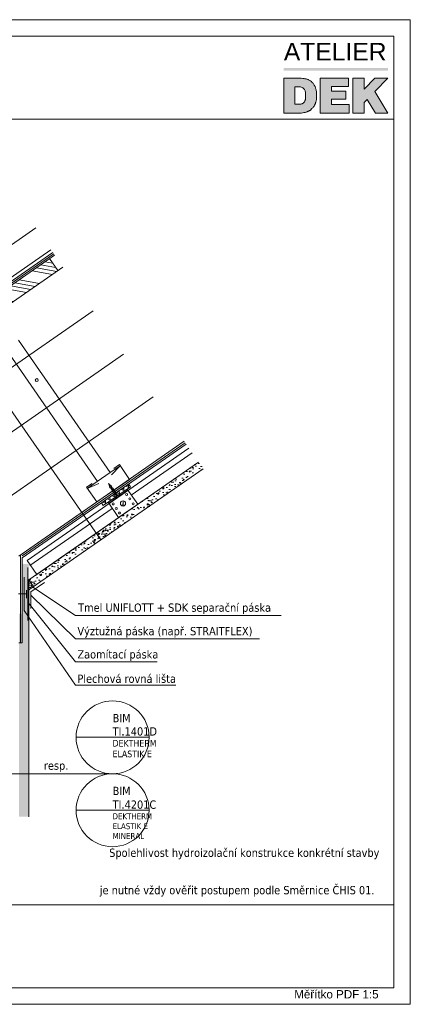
# Model space of a CAD drawing. Header units: millimetres. Extents: x -105824 to -100731, y 43743 to 47488.
# Tile 8 of 25: x -104062 to -103474, y 43993 to 45478. Entities that reach past the tile are written whole.
import ezdxf

# ---------------------------------------------------------------- set-up
doc = ezdxf.new("R2010")
doc.units = ezdxf.units.MM
doc.header["$MEASUREMENT"] = 0
doc.linetypes.add('ASFALT', pattern=[30, 12, -18])
doc.styles.add('GENEROVANÝ_STYL_1', font='tahoma.ttf')
doc.styles.add('GENEROVANÝ_STYL_2', font='txt')
doc.styles.add('GENEROVANÝ_STYL_3', font='txt')
doc.linetypes.add('IZOLACE', pattern='A,0,[1,Detail č.2 DETAIL ŘÍMSY1.Shx,S=7.93651e-07,R=0,X=0,Y=0],-0.4001,0', length=0.4001)
doc.linetypes.add('PE', pattern='A,0,[2,Detail č.2 DETAIL ŘÍMSY1.Shx,S=0.1501,R=0,X=0,Y=0],-0.1501,0', length=0.1501)
pattern_1 = [(94.793134, (-189419.667, 19062.905), (-7.6340477, 3.59342764), [4.21875, -4.21875]), (154.793134, (-189419.667, 19062.905), (6.92902346, 4.8145654), [4.21875, -4.21875]), (34.793134, (-189423.484, 19064.7014), (-0.7050242, 8.40799304), [4.21875, -4.21875])]
pattern_2 = [(0, (-217491.4655, 148925.0745), (1.5625, 3.125), [0, -3.125])]

msp = doc.modelspace()

# ---------------------------------------------------------------- hatches: boundary and pattern name
at = {"linetype": 'Continuous', "lineweight": 20}
msp.add_hatch(color=4, dxfattribs=at).paths.add_polyline_path([(-103507.3, 45405.5), (-103664.1, 45405.5), (-103664.1, 45401), (-103507.3, 45401)])
at = {"linetype": 'Continuous', "lineweight": 13}
h = msp.add_hatch(color=154, dxfattribs=at)
h.paths.add_polyline_path([(-103664.1, 45337.3), (-103638.2, 45337.3), (-103635.6, 45337.7), (-103634.1, 45337.9), (-103632.8, 45338.1), (-103631.9, 45338.3), (-103631.1, 45338.6), (-103630.2, 45338.8), (-103629.6, 45339), (-103628.9, 45339.2), (-103628.3, 45339.4), (-103627.8, 45339.6), (-103627.4, 45339.9), (-103627, 45340.1), (-103626.5, 45340.3), (-103626.1, 45340.5), (-103625.7, 45340.7), (-103625.3, 45340.9), (-103624.6, 45341.4), (-103624, 45341.8), (-103623.5, 45342.2), (-103623.1, 45342.7), (-103622.7, 45343.1), (-103622.2, 45343.5), (-103621.8, 45344), (-103621.3, 45344.4), (-103620.7, 45345.1), (-103620.1, 45345.7), (-103619.4, 45346.6), (-103619, 45347.2), (-103618.5, 45347.9), (-103618.1, 45348.5), (-103617.9, 45348.9), (-103617.7, 45349.4), (-103617.5, 45349.8), (-103617.2, 45350.2), (-103617, 45350.7), (-103616.8, 45351.1), (-103616.6, 45351.7), (-103616.4, 45352.4), (-103616.2, 45353.1), (-103615.9, 45353.7), (-103615.7, 45354.3), (-103615.5, 45355.2), (-103615.3, 45356.1), (-103615.1, 45357.2), (-103614.9, 45358.9), (-103614.7, 45361.7), (-103614.7, 45367.1), (-103614.9, 45368.2), (-103615.1, 45369.7), (-103615.3, 45371.2), (-103615.5, 45372.3), (-103615.7, 45373.1), (-103615.9, 45374), (-103616.2, 45374.6), (-103616.4, 45375.3), (-103616.6, 45376), (-103616.8, 45376.6), (-103617, 45377.3), (-103617.5, 45378.1), (-103617.9, 45379), (-103618.3, 45379.6), (-103618.8, 45380.5), (-103619.4, 45381.3), (-103620.1, 45382.2), (-103620.9, 45383.1), (-103621.8, 45384), (-103622.6, 45384.8), (-103623.9, 45385.9), (-103625, 45386.5), (-103625.9, 45387), (-103626.8, 45387.4), (-103627.6, 45387.8), (-103628.7, 45388.3), (-103629.4, 45388.5), (-103630.4, 45388.7), (-103631.3, 45388.9), (-103632.4, 45389.1), (-103633.7, 45389.3), (-103635.6, 45389.6), (-103638.2, 45389.8), (-103641.6, 45390), (-103664.1, 45390)])
h.paths.add_polyline_path([(-103640.2, 45350.7), (-103647.3, 45350.7), (-103647.3, 45376.8), (-103640.4, 45376.8), (-103638.9, 45376.6), (-103638, 45376.4), (-103636.7, 45375.9), (-103635.4, 45375.3), (-103634.3, 45374.4), (-103633.5, 45373.4), (-103633, 45372.7), (-103632.6, 45371.8), (-103632.2, 45370.7), (-103631.9, 45370.1), (-103631.7, 45369), (-103631.5, 45367.5), (-103631.3, 45364.9), (-103631.3, 45361.7), (-103631.5, 45358.4), (-103631.7, 45357.6), (-103631.9, 45357), (-103632.2, 45356.3), (-103632.4, 45355.7), (-103632.8, 45354.8), (-103633.2, 45354.1), (-103633.7, 45353.5), (-103634.3, 45352.8), (-103635.2, 45352.2), (-103635.8, 45351.7), (-103636.7, 45351.3), (-103637.4, 45351.1), (-103638.6, 45350.9)], flags=0)
for points in [[(-103609.3, 45390), (-103609.3, 45337.3), (-103565.8, 45337.3), (-103565.8, 45350.4), (-103592.4, 45350.4), (-103592.4, 45358.4), (-103570.8, 45358.4), (-103570.8, 45370.5), (-103592.4, 45370.5), (-103592.4, 45377.5), (-103566.9, 45377.5), (-103566.9, 45390)], [(-103560, 45390), (-103560, 45337.3), (-103542.9, 45337.3), (-103542.9, 45353.1), (-103538.5, 45357.7), (-103526, 45337.3), (-103507.3, 45337.3), (-103527.1, 45369.6), (-103507.3, 45390), (-103527.2, 45390), (-103543, 45373.4), (-103542.9, 45390)]]:
    msp.add_hatch(color=154, dxfattribs=at).paths.add_polyline_path(points)
at = {"linetype": 'Continuous', "lineweight": 20, "true_color": 0xff6600}
h = msp.add_hatch(dxfattribs=at)
h.set_pattern_fill('ANSI34_0001', color=30, style=0, pattern_type=2)
h.set_pattern_definition([(170, (-217132.257, 149208.724), (5.860626, 33.237262), []), (170, (-217136.82, 149215.24), (5.860626, 33.237262), []), (170, (-217141.383, 149221.757), (5.860626, 33.237262), []), (170, (-217145.945, 149228.273), (5.860626, 33.237262), [])])
h.paths.add_polyline_path([(-104136.9, 45034.3), (-104124.4, 45016.3), (-104004.5, 45099.6), (-104017, 45117.7)])
h = msp.add_hatch(dxfattribs=at)
h.set_pattern_fill('AR_CONC_0001', color=30, style=0, pattern_type=2)
h.set_pattern_definition([(230, (-217314.928, 149047.74), (-17.9315046, 1.5688034), [1.875, -20.625]), (175, (-217314.928, 149047.74), (-3.4687833, 18.8048033), [1.5, -16.5]), (280.4514, (-217316.422, 149047.871), (14.4627345, 17.2359886), [1.5935047, -17.5285528]), (226.1842, (-217314.928, 149042.74), (-26.6810262, 4.1379754), [2.8125, -30.9375]), (276.6356, (-217317.15, 149043.085), (23.3665676, 24.3529468), [2.390257, -26.292825]), (171.1842, (-217314.928, 149042.74), (23.3665486, 24.352965), [2.25, -24.75]), (201, (-217317.428, 149043.99), (-14.9226763, 10.0654723), [1.875, -20.625]), (146, (-217317.428, 149043.99), (6.0828833, 18.1287511), [1.5, -16.5]), (251.4514, (-217318.671, 149044.829), (21.0055657, 8.0632624), [1.5935047, -17.5285528]), (217.5, (-217314.9275, 149047.74), (0.30399638, 8.32234635), [0, -16.3, 0, -16.75, 0, -16.5625]), (187.5, (-217314.9275, 149047.74), (6.57673844, 9.8602928), [0, -9.55, 0, -15.925, 0, -6.3125]), (147.5, (-217309.3525, 149047.74), (-13.3455609, 0.5638718), [0, -6.25, 0, -19.5, 0, -25.875]), (137.5, (-217306.853, 149047.74), (14.5796542, 2.5026246), [0, -8.125, 0, -12.95, 0, -18.375])])
h.paths.add_polyline_path([(-103792.6, 44810.9), (-103803.2, 44803.5), (-103947, 44703.6), (-103939.9, 44693.4), (-103785.4, 44800.7), (-103785.2, 44800.8)])
h = msp.add_hatch(dxfattribs=at)
h.set_pattern_fill('TRIANG_0001', color=30, style=0, pattern_type=2)
h.set_pattern_definition(pattern_1)
h.paths.add_polyline_path([(-103895.1, 44773.8), (-103897.9, 44777.9), (-103917.5, 44764.3), (-103914.6, 44760.2)])
h = msp.add_hatch(dxfattribs=at)
h.set_pattern_fill('TRIANG_0001', color=30, style=0, pattern_type=2)
h.set_pattern_definition(pattern_1)
h.paths.add_polyline_path([(-103939, 44749.4), (-103936.1, 44745.3), (-103916.4, 44759), (-103919.3, 44763.1)])
h = msp.add_hatch(dxfattribs=at)
h.set_pattern_fill('TRIANG_0001', color=30, style=0, pattern_type=2)
h.set_pattern_definition(pattern_1)
h.paths.add_polyline_path([(-103916.4, 44759), (-103914.6, 44760.2), (-103917.5, 44764.3), (-103919.3, 44763.1)])
h = msp.add_hatch(dxfattribs=at)
h.set_pattern_fill('AR_CONC_0001', color=30, style=0, pattern_type=2)
h.set_pattern_definition([(230, (-217491.466, 148925.075), (-17.9315046, 1.5688034), [1.875, -20.625]), (175, (-217491.466, 148925.075), (-3.4687833, 18.8048033), [1.5, -16.5]), (280.4514, (-217492.96, 148925.205), (14.4627345, 17.2359886), [1.5935047, -17.5285528]), (226.1842, (-217491.466, 148920.075), (-26.6810262, 4.1379754), [2.8125, -30.9375]), (276.6356, (-217493.69, 148920.42), (23.3665676, 24.3529468), [2.390257, -26.292825]), (171.1842, (-217491.466, 148920.075), (23.3665486, 24.352965), [2.25, -24.75]), (201, (-217493.966, 148921.325), (-14.9226763, 10.0654723), [1.875, -20.625]), (146, (-217493.966, 148921.325), (6.0828833, 18.1287511), [1.5, -16.5]), (251.4514, (-217495.209, 148922.163), (21.0055657, 8.0632624), [1.5935047, -17.5285528]), (217.5, (-217491.4655, 148925.0745), (0.30399638, 8.32234635), [0, -16.3, 0, -16.75, 0, -16.5625]), (187.5, (-217491.4655, 148925.0745), (6.57673844, 9.8602928), [0, -9.55, 0, -15.925, 0, -6.3125]), (147.5, (-217485.8905, 148925.0745), (-13.3455609, 0.5638718), [0, -6.25, 0, -19.5, 0, -25.875]), (137.5, (-217483.39, 148925.075), (14.5796542, 2.5026246), [0, -8.125, 0, -12.95, 0, -18.375])])
h.paths.add_polyline_path([(-103924.5, 44719.3), (-104048.3, 44633.3), (-104041.1, 44623), (-103917.1, 44709.2)])
h = msp.add_hatch(dxfattribs=at)
h.set_pattern_fill('AR_SAND_0001', color=30, style=0, pattern_type=2)
h.set_pattern_definition([(37.5, (-217491.4655, 148317.362), (-0.1574834, 4.81705942), [0, -3.8, 0, -4.25, 0, -4.0625]), (7.5, (-217491.4655, 148317.362), (4.42444176, 7.05536516), [0, -2.05, 0, -3.425, 0, -1.3125]), (327.5, (-217494.5405, 148317.362), (7.78535465, 0.01414763), [0, -1.25, 0, -4.5, 0, -5.875]), (317.5, (-217494.5405, 148317.362), (7.5153165, 2.1941889), [0, -0.625, 0, -2.95, 0, -3.375])])
h.paths.add_polyline_path([(-104063.3, 44582.2), (-104063.3, 44276), (-104048.3, 44276), (-104048.3, 44657.2), (-104058.3, 44657.2), (-104058.3, 44582.2)])
h = msp.add_hatch(dxfattribs=at)
h.set_pattern_fill('DOTS_0001', color=30, style=0, pattern_type=2)
h.set_pattern_definition(pattern_2)
h.paths.add_polyline_path([(-104048.3, 44618), (-104047.8, 44618.4), (-104047.8, 44632.5), (-104048.3, 44633.3)])
h = msp.add_hatch(dxfattribs=at)
h.set_pattern_fill('DOTS_0001', color=30, style=0, pattern_type=2)
h.set_pattern_definition(pattern_2)
h.paths.add_polyline_path([(-104047.8, 44618.4), (-104041.1, 44623), (-104047.8, 44632.5)])

# ---------------------------------------------------------------- linework, layer by layer
at = {"color": 154, "linetype": 'Continuous', "lineweight": 13}
for p, q in [((-105548.6, 45328.1), (-103498.6, 45328.1)), ((-104309.6, 45225.5), (-103939.9, 44693.4)), ((-103945, 44781.7), (-104082.9, 44981.7)), ((-103925.8, 44795), (-104063.7, 44995)), ((-104050.9, 44662.5), (-103807, 44831.9)), ((-104036.4, 44641.5), (-103792.5, 44811)), ((-103925.8, 44795), (-103910.8, 44805.4)), ((-103923.8, 44791.9), (-103910.8, 44805.4)), ((-103945.1, 44781.7), (-103925.8, 44795)), ((-103960.2, 44771.3), (-103945.1, 44781.7)), ((-103943, 44778.7), (-103960.2, 44771.3)), ((-103929, 44750.2), (-103900.3, 44770.1)), ((-103928, 44748.5), (-103899.2, 44768.5)), ((-103884.3, 44747.2), (-103900.3, 44770.1)), ((-103929, 44750.2), (-103913.1, 44727.2)), ((-103913.3, 44727.1), (-103884.5, 44747)), ((-104050.9, 44662.5), (-104036.4, 44641.5)), ((-103977.1, 44395.8), (-103867.1, 44395.8)), ((-103922.1, 44340.8), (-104528.3, 44340.8)), ((-103977.1, 44285.8), (-103867.1, 44285.8)), ((-105548.6, 44143.1), (-103498.6, 44143.1))]:
    msp.add_line(p, q, dxfattribs=at)
at = {"color": 48, "linetype": 'Continuous', "lineweight": 20, "true_color": 0x5a400a}
for p, q in [((-104884.4, 44575.9), (-104037.9, 45164)), ((-104868.1, 44538.4), (-104015.1, 45131.2)), ((-104855.9, 44534.8), (-104009.4, 45123)), ((-104780.2, 44593.5), (-104012.2, 45127.1)), ((-104017, 45117.7), (-104004.5, 45099.6)), ((-104843.3, 44516.8), (-103996.8, 45104.9)), ((-104160.6, 44796.2), (-103905.5, 44973.5)), ((-104063.3, 44669.1), (-103814.2, 44842.2)), ((-104058.3, 44672.5), (-103814.2, 44842.2)), ((-104058.3, 44666.5), (-103811.3, 44838.1)), ((-104048.3, 44633.3), (-103792.5, 44811)), ((-104048.3, 44618), (-103785.4, 44800.7)), ((-103936.1, 44745.3), (-103895.1, 44773.8)), ((-103897.9, 44777.9), (-103895.1, 44773.8)), ((-103939, 44749.4), (-103936.1, 44745.3)), ((-104058.3, 44538.5), (-104058.3, 44666.5)), ((-104048.3, 44633.3), (-104048.3, 44276)), ((-104048.3, 44633.3), (-104041.1, 44623)), ((-104058.3, 44538.5), (-104063.3, 44538.5))]:
    msp.add_line(p, q, dxfattribs=at)
at = {"color": 7, "linetype": 'PE', "lineweight": 13}
for p, q in [((-104783, 44588.5), (-104010.8, 45125)), ((-104058.3, 44669.5), (-103812.7, 44840.1)), ((-104060.8, 44538.5), (-104060.8, 44670.8))]:
    msp.add_line(p, q, dxfattribs=at)
at = {"color": 30, "linetype": 'IZOLACE', "lineweight": 20, "true_color": 0xff6600}
for p, q in [((-104191.8, 44872), (-103951.1, 45039.2)), ((-104101.4, 44742), (-103860.8, 44909.2)), ((-103894, 44761), (-103802.2, 44824.9)), ((-104047, 44654.7), (-103922.7, 44741.1))]:
    msp.add_line(p, q, dxfattribs=at)
at = {"color": 7, "linetype": 'Continuous', "lineweight": 20}
for p, q in [((-103928.4, 44778.6), (-103924.9, 44775.1)), ((-103928.4, 44778.6), (-103926.6, 44774.7)), ((-103926.3, 44774.4), (-103926.8, 44773.3)), ((-103923.1, 44774), (-103926.8, 44773.3)), ((-103923.9, 44775.3), (-103926.6, 44774.7)), ((-103926.6, 44774.7), (-103926.6, 44774.7)), ((-103926.6, 44774.7), (-103926.6, 44774.7)), ((-103926.6, 44774.7), (-103926.6, 44774.7)), ((-103926.6, 44774.7), (-103926.6, 44774.7)), ((-103926.6, 44774.7), (-103926.6, 44774.7)), ((-103926.6, 44774.7), (-103926.6, 44774.7)), ((-103926.6, 44774.7), (-103926.6, 44774.7)), ((-103926.6, 44774.7), (-103926.6, 44774.7)), ((-103926.6, 44774.7), (-103926.6, 44774.7)), ((-103926.6, 44774.7), (-103926.6, 44774.7)), ((-103926.6, 44774.7), (-103926.6, 44774.7)), ((-103926.6, 44774.7), (-103926.6, 44774.7)), ((-103926.6, 44774.7), (-103926.6, 44774.7)), ((-103926.6, 44774.7), (-103926.6, 44774.7)), ((-103926.6, 44774.7), (-103926.6, 44774.7)), ((-103926.6, 44774.7), (-103926.6, 44774.7)), ((-103926.6, 44774.7), (-103926.6, 44774.7)), ((-103926.6, 44774.7), (-103926.6, 44774.7)), ((-103926.6, 44774.7), (-103926.6, 44774.7)), ((-103926.6, 44774.7), (-103926.6, 44774.7)), ((-103926.6, 44774.7), (-103926.6, 44774.7)), ((-103926.6, 44774.7), (-103926.6, 44774.7)), ((-103926.6, 44774.7), (-103926.6, 44774.7)), ((-103926.6, 44774.7), (-103926.6, 44774.7)), ((-103926.6, 44774.7), (-103926.6, 44774.7)), ((-103926.6, 44774.7), (-103926.6, 44774.7)), ((-103926.6, 44774.7), (-103926.6, 44774.7)), ((-103926.6, 44774.7), (-103926.6, 44774.7)), ((-103926.6, 44774.7), (-103926.6, 44774.7)), ((-103926.6, 44774.7), (-103926.6, 44774.7)), ((-103926.6, 44774.7), (-103926.6, 44774.7)), ((-103926.6, 44774.7), (-103926.6, 44774.7)), ((-103926.6, 44774.7), (-103926.6, 44774.7)), ((-103926.6, 44774.7), (-103926.6, 44774.7)), ((-103926.6, 44774.7), (-103926.6, 44774.7)), ((-103926.6, 44774.7), (-103926.6, 44774.7)), ((-103926.6, 44774.7), (-103926.6, 44774.7)), ((-103925.5, 44773.2), (-103926, 44772)), ((-103922.2, 44772.8), (-103926, 44772)), ((-103924.9, 44775.1), (-103924.9, 44775.1)), ((-103924.9, 44775.1), (-103924.9, 44775.1)), ((-103924.9, 44775.1), (-103924.9, 44775.1)), ((-103924.9, 44775.1), (-103924.9, 44775.1)), ((-103924.9, 44775.1), (-103924.9, 44775.1)), ((-103924.9, 44775.1), (-103924.9, 44775.1)), ((-103924.9, 44775.1), (-103924.9, 44775.1)), ((-103924.9, 44775.1), (-103924.9, 44775.1)), ((-103924.9, 44775.1), (-103924.9, 44775.1)), ((-103924.9, 44775.1), (-103924.9, 44775.1)), ((-103924.9, 44775.1), (-103924.9, 44775.1)), ((-103924.9, 44775.1), (-103924.9, 44775.1)), ((-103924.9, 44775.1), (-103924.9, 44775.1)), ((-103924.9, 44775.1), (-103924.9, 44775.1)), ((-103924.9, 44775.1), (-103924.9, 44775.1)), ((-103924.9, 44775.1), (-103924.9, 44775.1)), ((-103924.9, 44775.1), (-103924.9, 44775.1)), ((-103924.9, 44775.1), (-103924.9, 44775.1)), ((-103924.9, 44775.1), (-103924.9, 44775.1)), ((-103924.9, 44775.1), (-103924.9, 44775.1)), ((-103924.9, 44775.1), (-103924.9, 44775.1)), ((-103924.9, 44775.1), (-103924.9, 44775.1)), ((-103924.9, 44775.1), (-103924.9, 44775.1)), ((-103924.9, 44775.1), (-103924.9, 44775.1)), ((-103924.9, 44775.1), (-103924.9, 44775.1)), ((-103924.9, 44775.1), (-103924.9, 44775.1)), ((-103924.9, 44775.1), (-103924.9, 44775.1)), ((-103924.9, 44775.1), (-103924.9, 44775.1)), ((-103924.9, 44775.1), (-103924.9, 44775.1)), ((-103924.9, 44775.1), (-103924.9, 44775.1)), ((-103924.9, 44775.1), (-103924.9, 44775.1)), ((-103924.9, 44775.1), (-103924.9, 44775.1)), ((-103924.9, 44775.1), (-103924.9, 44775.1)), ((-103924.9, 44775.1), (-103924.9, 44775.1)), ((-103923.9, 44775.3), (-103924.4, 44774.1)), ((-103923.1, 44774), (-103923.6, 44772.9)), ((-103922.2, 44772.8), (-103922.7, 44771.7)), ((-103924.6, 44772), (-103925.1, 44770.8)), ((-103921.4, 44771.6), (-103925.1, 44770.8)), ((-103923.7, 44770.7), (-103924.2, 44769.6)), ((-103920.5, 44770.3), (-103924.2, 44769.6)), ((-103922.9, 44769.5), (-103923.4, 44768.3)), ((-103919.7, 44769.1), (-103923.4, 44768.3)), ((-103922, 44768.3), (-103922.5, 44767.1)), ((-103918.8, 44767.9), (-103922.5, 44767.1)), ((-103921.4, 44771.6), (-103921.9, 44770.4)), ((-103921.2, 44767), (-103921.7, 44765.9)), ((-103917.9, 44766.6), (-103921.7, 44765.9)), ((-103920.5, 44770.3), (-103921, 44769.2)), ((-103920.3, 44765.8), (-103920.8, 44764.7)), ((-103917.1, 44765.4), (-103920.8, 44764.7)), ((-103919.7, 44769.1), (-103920.2, 44768)), ((-103919.5, 44764.6), (-103920, 44763.4)), ((-103916.2, 44764.2), (-103920, 44763.4)), ((-103918.8, 44767.9), (-103919.3, 44766.7)), ((-103918.6, 44763.3), (-103919.1, 44762.2)), ((-103915.4, 44763), (-103919.1, 44762.2)), ((-103917.9, 44766.6), (-103918.4, 44765.5)), ((-103916.7, 44760.4), (-103918, 44762.4)), ((-103917.1, 44765.4), (-103917.6, 44764.3)), ((-103910.9, 44760.4), (-103917.4, 44755.8)), ((-103916.2, 44764.2), (-103916.7, 44763)), ((-103915.4, 44763), (-103915.9, 44761.8)), ((-103915.9, 44761.8), (-103915.4, 44761.3)), ((-103915.9, 44761.8), (-103915.8, 44761.8)), ((-103915.9, 44761.8), (-103915.9, 44761.8)), ((-103915.9, 44761.8), (-103915.9, 44761.8)), ((-103915.9, 44761.8), (-103915.9, 44761.8)), ((-103915.9, 44761.8), (-103915.9, 44761.8)), ((-103915.9, 44761.8), (-103915.9, 44761.8)), ((-103915.9, 44761.8), (-103915.9, 44761.8)), ((-103915.9, 44761.8), (-103915.9, 44761.8)), ((-103915.9, 44761.8), (-103915.9, 44761.8)), ((-103915.9, 44761.8), (-103915.9, 44761.8)), ((-103915.9, 44761.8), (-103915.9, 44761.8)), ((-103915.9, 44761.8), (-103915.9, 44761.8)), ((-103915.9, 44761.8), (-103915.9, 44761.8)), ((-103915.9, 44761.8), (-103915.9, 44761.8)), ((-103915.9, 44761.8), (-103915.9, 44761.8)), ((-103915.9, 44761.8), (-103915.9, 44761.8)), ((-103915.9, 44761.8), (-103915.9, 44761.8)), ((-103915.9, 44761.8), (-103915.9, 44761.8)), ((-103915.9, 44761.8), (-103915.9, 44761.8)), ((-103915.9, 44761.8), (-103915.9, 44761.8)), ((-103915.9, 44761.8), (-103915.9, 44761.8)), ((-103915.9, 44761.8), (-103915.9, 44761.8)), ((-103915.9, 44761.8), (-103915.9, 44761.8)), ((-103915.9, 44761.8), (-103915.9, 44761.8)), ((-103915.9, 44761.8), (-103915.9, 44761.8)), ((-103915.9, 44761.8), (-103915.9, 44761.8)), ((-103915.9, 44761.8), (-103915.9, 44761.8)), ((-103915.9, 44761.8), (-103915.9, 44761.8)), ((-103915.9, 44761.8), (-103915.9, 44761.8)), ((-103915.9, 44761.8), (-103915.9, 44761.8)), ((-103915.9, 44761.8), (-103915.9, 44761.8)), ((-103915.9, 44761.8), (-103915.9, 44761.8)), ((-103915.9, 44761.8), (-103915.9, 44761.8)), ((-103915.9, 44761.8), (-103915.9, 44761.8)), ((-103910.9, 44760.4), (-103911.2, 44760.8)), ((-103917.4, 44755.8), (-103917.7, 44756.3)), ((-103906.3, 44752.5), (-103906.5, 44744.5)), ((-103906, 44752.5), (-103906.2, 44744.5))]:
    msp.add_line(p, q, dxfattribs=at)
at = {"color": 7, "linetype": 'Continuous', "lineweight": 13}
msp.add_line((-104055.3, 44632.1), (-104055.3, 44592.1), dxfattribs=at)
at = {"color": 7, "linetype": 'ASFALT', "lineweight": 20}
for p, q in [((-104051.7, 44612.1), (-104106.7, 44612.1)), ((-104051.7, 44605.8), (-104051.7, 44618.4))]:
    msp.add_line(p, q, dxfattribs=at)
at = {"color": 30, "linetype": 'Continuous', "lineweight": 20, "true_color": 0xff6600}
for points in [[(-103473.6, 45478.1), (-103473.6, 43993.1), (-105573.6, 43993.1), (-105573.6, 45478.1)], [(-105573.6, 45478.1), (-103473.6, 45478.1)]]:
    msp.add_lwpolyline(points, dxfattribs=at)
at = {"color": 154, "linetype": 'Continuous', "lineweight": 13}
for points in [[(-105548.6, 44018.1), (-105548.6, 45453.1), (-103498.6, 45453.1), (-103498.6, 44018.1)], [(-103664.1, 45390), (-103664.1, 45337.3), (-103638.2, 45337.3), (-103635.6, 45337.7), (-103634.1, 45337.9), (-103632.8, 45338.1), (-103631.9, 45338.3), (-103631.1, 45338.6), (-103630.2, 45338.8), (-103629.6, 45339), (-103628.9, 45339.2), (-103628.3, 45339.4), (-103627.8, 45339.6), (-103627.4, 45339.9), (-103627, 45340.1), (-103626.5, 45340.3), (-103626.1, 45340.5), (-103625.7, 45340.7), (-103625.3, 45340.9), (-103624.6, 45341.4), (-103624, 45341.8), (-103623.5, 45342.2), (-103623.1, 45342.7), (-103622.7, 45343.1), (-103622.2, 45343.5), (-103621.8, 45344), (-103621.3, 45344.4), (-103620.7, 45345.1), (-103620.1, 45345.7), (-103619.4, 45346.6), (-103619, 45347.2), (-103618.5, 45347.9), (-103618.1, 45348.5), (-103617.9, 45348.9), (-103617.7, 45349.4), (-103617.5, 45349.8), (-103617.2, 45350.2), (-103617, 45350.7), (-103616.8, 45351.1), (-103616.6, 45351.7), (-103616.4, 45352.4), (-103616.2, 45353.1), (-103615.9, 45353.7), (-103615.7, 45354.3), (-103615.5, 45355.2), (-103615.3, 45356.1), (-103615.1, 45357.2), (-103614.9, 45358.9), (-103614.7, 45361.7), (-103614.7, 45365.6), (-103614.7, 45367.1), (-103614.9, 45368.2), (-103615.1, 45369.7), (-103615.3, 45371.2), (-103615.5, 45372.3), (-103615.7, 45373.1), (-103615.9, 45374), (-103616.2, 45374.6), (-103616.4, 45375.3), (-103616.6, 45376), (-103616.8, 45376.6), (-103617, 45377.3), (-103617.5, 45378.1), (-103617.9, 45379), (-103618.3, 45379.6), (-103618.8, 45380.5), (-103619.4, 45381.3), (-103620.1, 45382.2), (-103620.9, 45383.1), (-103621.8, 45384), (-103622.6, 45384.8), (-103623.9, 45385.9), (-103625, 45386.5), (-103625.9, 45387), (-103626.8, 45387.4), (-103627.6, 45387.8), (-103628.7, 45388.3), (-103629.4, 45388.5), (-103630.4, 45388.7), (-103631.3, 45388.9), (-103632.4, 45389.1), (-103633.7, 45389.3), (-103635.6, 45389.6), (-103638.2, 45389.8), (-103641.6, 45390)], [(-103609.3, 45390), (-103609.3, 45337.3), (-103565.8, 45337.3), (-103565.8, 45350.4), (-103592.4, 45350.4), (-103592.4, 45358.4), (-103570.8, 45358.4), (-103570.8, 45370.5), (-103592.4, 45370.5), (-103592.4, 45377.5), (-103566.9, 45377.5), (-103566.9, 45390)], [(-103560, 45390), (-103560, 45337.3), (-103542.9, 45337.3), (-103542.9, 45353.1), (-103538.5, 45357.7), (-103526, 45337.3), (-103507.3, 45337.3), (-103527.1, 45369.6), (-103507.3, 45390), (-103527.2, 45390), (-103543, 45373.4), (-103542.9, 45390)]]:
    msp.add_lwpolyline(points, close=True, dxfattribs=at)
for points in [[(-103647.3, 45376.8), (-103647.3, 45350.7), (-103640.2, 45350.7), (-103638.6, 45350.9), (-103637.4, 45351.1), (-103636.7, 45351.3), (-103635.8, 45351.7), (-103635.2, 45352.2), (-103634.3, 45352.8), (-103633.7, 45353.5), (-103633.2, 45354.1), (-103632.8, 45354.8), (-103632.4, 45355.7), (-103632.2, 45356.3), (-103631.9, 45357), (-103631.7, 45357.6), (-103631.5, 45358.4), (-103631.3, 45361.7), (-103631.3, 45364.9), (-103631.5, 45367.5), (-103631.7, 45369), (-103631.9, 45370.1), (-103632.2, 45370.7), (-103632.6, 45371.8), (-103633, 45372.7), (-103633.5, 45373.4), (-103634.3, 45374.4), (-103635.4, 45375.3), (-103636.7, 45375.9), (-103638, 45376.4), (-103638.9, 45376.6), (-103640.4, 45376.8), (-103647.3, 45376.8)], [(-103953.1, 44778.6), (-103961.3, 44772.9), (-103946, 44750.7), (-103896.6, 44784.8), (-103911.9, 44807), (-103920.1, 44801.3)], [(-104055.3, 44637.1), (-104055.3, 44587.1)]]:
    msp.add_lwpolyline(points, dxfattribs=at)
at = {"color": 7, "linetype": 'Continuous', "lineweight": 13}
msp.add_lwpolyline([(-104050, 44652.1), (-104050, 44572.1)], dxfattribs=at)
at = {"color": 7, "linetype": 'Continuous', "lineweight": 20}
for points in [[(-104045.1, 44615.2), (-104024.6, 44629.5)], [(-104045.1, 44615.2), (-104045.1, 44590.2)]]:
    msp.add_lwpolyline(points, dxfattribs=at)
at = {"color": 154, "linetype": 'Continuous', "lineweight": 13, "flags": 128}
for points in [[(-104045.5, 44624.2), (-103977.8, 44579.5), (-103668, 44579.5)], [(-104045.1, 44610), (-103977.8, 44544.5), (-103701, 44544.5)], [(-104050, 44599.5), (-103977.8, 44509.5), (-103855, 44509.5)], [(-104055.3, 44587.1), (-103977.8, 44474.5), (-103827, 44474.5)]]:
    msp.add_lwpolyline(points, dxfattribs=at)
at = {"color": 154, "linetype": 'Continuous', "lineweight": 13}
for centre, radius in [((-104036.3, 44934.6), 2.26), ((-103900.9, 44762.1), 1.5), ((-103921.2, 44747.7), 1.5), ((-103896, 44755.4), 1.5), ((-103891.2, 44748.1), 1.5), ((-103916.5, 44740.9), 1.5), ((-103911.8, 44734.1), 1.5), ((-103922.1, 44395.8), 55), ((-103922.1, 44285.8), 55)]:
    msp.add_circle(centre, radius, dxfattribs=at)
at = {"color": 7, "linetype": 'Continuous', "lineweight": 20}
msp.add_circle((-103906.4, 44748.5), 4, dxfattribs=at)
for centre, radius, start, end in [((-103919.8, 44759.3), 3.25, 311.4747, 19.1039), ((-103913.3, 44763.8), 3.25, 230.4775, 298.1067), ((-103911.6, 44760.5), 0.5, 34.7907, 118.1067), ((-103917.3, 44756.5), 0.5, 131.4747, 214.7907)]:
    msp.add_arc(centre, radius, start, end, dxfattribs=at)
for p in [(-103926.6, 44774.7), (-103924.9, 44775.1), (-103915.9, 44761.8)]:
    msp.add_point(p, dxfattribs=at)

# ---------------------------------------------------------------- texts
at = {"color": 154, "linetype": 'Continuous', "lineweight": 13, "attachment_point": 7}
for s, insert, char_height, style in [('\\A1;{\\pql;\\fSwis721 BT|b0|i0|c238|p38;ATELIER}', (-103664.1, 45416.6), 26.576, 'GENEROVANÝ_STYL_2'), ('\\A1;{\\pql;\\fTahoma|b0|i0|c238|p34;Tmel UNIFLOTT + SDK separační páska}', (-103974, 44581.6), 12.5, 'GENEROVANÝ_STYL_1'), ('\\A1;{\\pql;\\fTahoma|b0|i0|c238|p34;Výztužná páska (např. STRAITFLEX)}', (-103975.1, 44546.1), 12.5, 'GENEROVANÝ_STYL_1'), ('\\A1;{\\pql;\\fTahoma|b0|i0|c238|p34;Zaomítací páska}', (-103975.1, 44511.1), 12.5, 'GENEROVANÝ_STYL_1'), ('\\A1;{\\pql;\\fTahoma|b0|i0|c238|p34;Plechová rovná lišta}', (-103975.1, 44477.7), 12.5, 'GENEROVANÝ_STYL_1'), ('\\A1;{\\pql;\\fTahoma|b0|i0|c238|p34;resp.}', (-104025.6, 44343.3), 12.5, 'GENEROVANÝ_STYL_1'), ('\\A1;{\\pql;\\fArial|b0|i0|c238|p38;Měřítko PDF 1:5}', (-103648.4, 44001.8), 12.5, 'GENEROVANÝ_STYL_3')]:
    msp.add_mtext(s, dxfattribs=dict(at, insert=insert, char_height=char_height, style=style))
at = {"color": 9, "linetype": 'Continuous', "lineweight": 13, "true_color": 0xd6cda7, "attachment_point": 7, "style": 'GENEROVANÝ_STYL_1'}
for s, insert, char_height in [('\\A1;{\\pql;\\fTahoma|b0|i0|c238|p34;BIM}', (-103922.1, 44418.5), 12.5), ('\\A1;{\\pql;\\fTahoma|b0|i0|c238|p34;TI.1401D}', (-103922.1, 44398.2), 12.5), ('\\A1;{\\pql;\\fTahoma|b0|i0|c238|p34;DEKTHERM}', (-103922.1, 44381.8), 10), ('\\A1;{\\pql;\\fTahoma|b0|i0|c238|p34;ELASTIK E}', (-103922.1, 44365.6), 10), ('\\A1;{\\pql;\\fTahoma|b0|i0|c238|p34;BIM}', (-103922.1, 44308.7), 12.5), ('\\A1;{\\pql;\\fTahoma|b0|i0|c238|p34;TI.4201C}', (-103922.1, 44287.8), 12.5), ('\\A1;{\\pql;\\fTahoma|b0|i0|c238|p34;DEKTHERM}', (-103922.1, 44272.2), 9), ('\\A1;{\\pql;\\fTahoma|b0|i0|c238|p34;ELASTIK E}', (-103922.1, 44257.1), 9), ('\\A1;{\\pql;\\fTahoma|b0|i0|c238|p34;MINERAL}', (-103922.1, 44242.4), 9), ('\\A1;{\\pql;\\fTahoma|b0|i0|c238|p34;Spolehlivost hydroizolační konstrukce konkrétní stavby}', (-103927.2, 44211.9), 12.5), ('\\A1;{\\pql;\\fTahoma|b0|i0|c238|p34; je nutné vždy ověřit postupem podle Směrnice ČHIS 01.}', (-103946, 44155.5), 12.5)]:
    msp.add_mtext(s, dxfattribs=dict(at, insert=insert, char_height=char_height))

doc.saveas('drawing.dxf')
